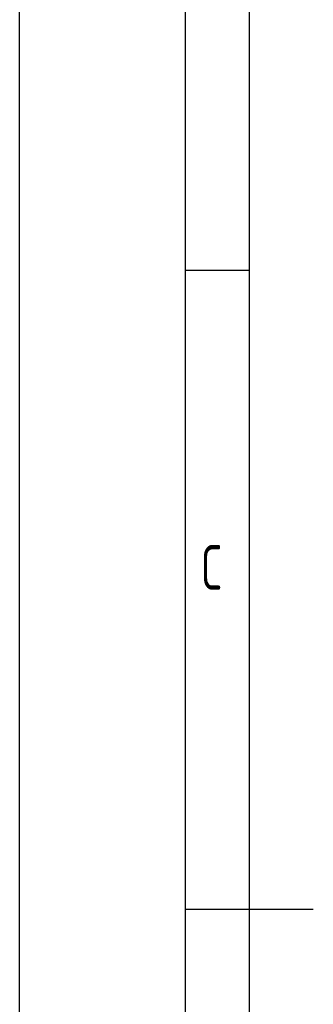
# Model space of a CAD drawing. Header units: millimetres. Extents: x -309 to 8091, y -6405 to -465.
# Tile 27 of 58: x -309 to 151, y -3584 to -2043. Entities that reach past the tile are written whole.
import ezdxf

# ---------------------------------------------------------------- set-up
doc = ezdxf.new("R2010")
doc.units = ezdxf.units.MM
doc.header["$LTSCALE"] = 20
doc.layers.get('0').update_dxf_attribs({"linetype": 'CONTINUOUS'})
doc.layers.add('KSB-BLATTRAND', color=2, linetype='CONTINUOUS')
doc.styles.get("Standard").update_dxf_attribs({"font": 'ISOCP.SHX'})

# ---------------------------------------------------------------- blocks, each defined once
blk = doc.blocks.new('Rahmen_A3')
at = {"color": 1, "ltscale": 150}
for p, q in [((0, 0), (0, 297)), ((18, 10), (18, 287)), ((18, 198.5), (13, 198.5))]:
    blk.add_line(p, q, dxfattribs=at)
at = {"color": 3, "ltscale": 150}
for p, q in [((13, 5), (13, 292)), ((13, 148.5), (23, 148.5))]:
    blk.add_line(p, q, dxfattribs=at)
at = {"color": 1, "ltscale": 150, "width": 0.75}
blk.add_text('C', height=3.5, dxfattribs=at).set_placement((14.1875, 173.5))

msp = doc.modelspace()

# ---------------------------------------------------------------- block references
at = {"layer": 'KSB-BLATTRAND', "xscale": 20, "yscale": 20, "zscale": 20}
msp.add_blockref('Rahmen_A3', (-308.6, -6405.3), dxfattribs=at)

doc.saveas('drawing.dxf')
